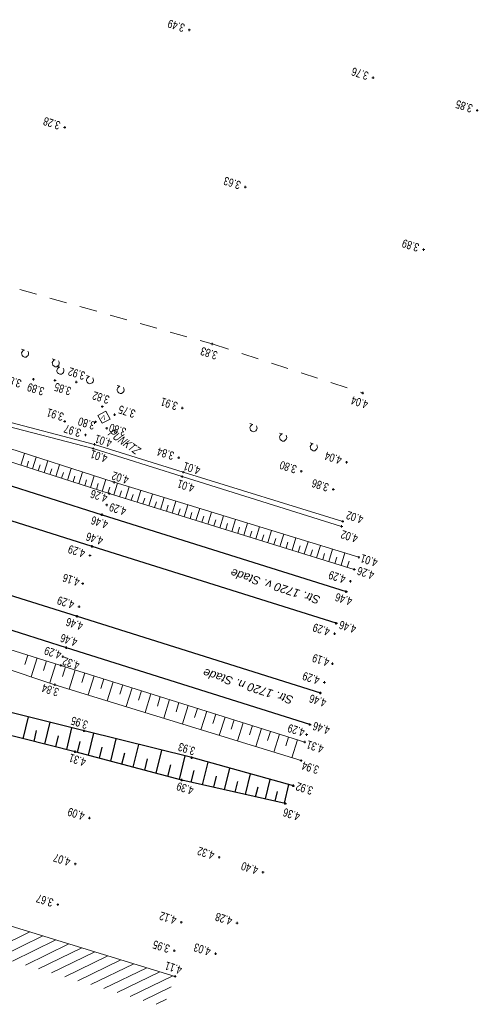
# Model space of a CAD drawing. Header units: metres. Extents: x 3521221 to 3521364, y 5943318 to 5943439.
# Tile 13 of 15: x 3521337 to 3521357, y 5943346 to 5943389. Entities that reach past the tile are written whole.
import ezdxf
from ezdxf.enums import TextEntityAlignment as Align

# ---------------------------------------------------------------- set-up
doc = ezdxf.new("R2010")
doc.units = ezdxf.units.M
doc.header["$PDMODE"] = 2
doc.header["$PDSIZE"] = 0.05
doc.linetypes.add('JIS_02_0.7', pattern=[1.35, 0.75, -0.6])
for name, color, linetype, lineweight in [('Baumreihe', 3, 'Continuous', 9), ('Boeschung OK', 30, 'Continuous', 30), ('Boeschung UK', 22, 'Continuous', 30), ('Boeschungsschraffuren', 82, 'Continuous', 30), ('Gelaendepunkt', 21, 'Continuous', 13), ('Gleis Text', 3, 'Continuous', 9), ('Höhentexte', 8, 'Continuous', 9), ('Kabelkanal - OK Aussenrand', 3, 'Continuous', 18), ('Mauerschraffuren', 3, 'Continuous', 9), ('Nutzungsgrenzen', 81, 'JIS_02_0.7', 18), ('Schiene OKIK Schienenkopf', 1, 'Continuous', 30), ('Schotterbett - OK Boeschung', 31, 'Continuous', 13), ('Schotterbett - UK Boeschung', 36, 'Continuous', 13), ('Schotterbett ohne Böschung', 31, 'JIS_02_0.7', 9), ('Schraffuren Schotter', 21, 'Continuous', 9), ('Schwelle OKAK', 7, 'Continuous', 9), ('Stuetzwand UK', 246, 'Continuous', 18), ('Verteiler', 3, 'Continuous', 18)]:
    doc.layers.add(name, color=color, linetype=linetype, lineweight=lineweight)
doc.styles.add('Arial', font='arial.ttf')
doc.styles.add('Gleis Text', font='ariali.ttf')
doc.styles.add('Punkthöhe', font='arial.ttf', dxfattribs={"width": 0.75})

msp = doc.modelspace()

# ---------------------------------------------------------------- linework, layer by layer
at = {"layer": 'Baumreihe', "color": 253}
for p, q in [((3521337.607, 5943374.524), (3521337.577, 5943374.469)), ((3521337.577, 5943374.469), (3521337.586, 5943374.415)), ((3521337.579, 5943374.634), (3521337.706, 5943374.594)), ((3521337.586, 5943374.415), (3521337.605, 5943374.358)), ((3521337.605, 5943374.358), (3521337.656, 5943374.316)), ((3521337.649, 5943374.574), (3521337.607, 5943374.524)), ((3521337.706, 5943374.594), (3521337.649, 5943374.574)), ((3521337.656, 5943374.316), (3521337.712, 5943374.286)), ((3521337.777, 5943374.29), (3521337.826, 5943374.326)), ((3521337.826, 5943374.326), (3521337.865, 5943374.365)), ((3521337.878, 5943374.489), (3521337.858, 5943374.546)), ((3521337.865, 5943374.365), (3521337.887, 5943374.435)), ((3521337.887, 5943374.435), (3521337.878, 5943374.489)), ((3521337.712, 5943374.286), (3521337.777, 5943374.29)), ((3521338.933, 5943374.103), (3521338.904, 5943374.049)), ((3521338.904, 5943374.049), (3521338.912, 5943373.995)), ((3521338.905, 5943374.214), (3521339.032, 5943374.174)), ((3521338.912, 5943373.995), (3521338.932, 5943373.937)), ((3521338.932, 5943373.937), (3521338.983, 5943373.895)), ((3521338.975, 5943374.154), (3521338.933, 5943374.103)), ((3521339.032, 5943374.174), (3521338.975, 5943374.154)), ((3521338.983, 5943373.895), (3521339.037, 5943373.866)), ((3521339.037, 5943373.866), (3521339.103, 5943373.87)), ((3521339.103, 5943373.87), (3521339.153, 5943373.906)), ((3521339.104, 5943373.893), (3521339.232, 5943373.853)), ((3521339.153, 5943373.906), (3521339.191, 5943373.945)), ((3521339.205, 5943374.069), (3521339.184, 5943374.125)), ((3521339.191, 5943373.945), (3521339.213, 5943374.015)), ((3521339.213, 5943374.015), (3521339.205, 5943374.069)), ((3521339.133, 5943373.783), (3521339.103, 5943373.728)), ((3521339.103, 5943373.728), (3521339.111, 5943373.674)), ((3521339.111, 5943373.674), (3521339.132, 5943373.616)), ((3521339.132, 5943373.616), (3521339.183, 5943373.575)), ((3521339.175, 5943373.833), (3521339.133, 5943373.783)), ((3521339.232, 5943373.853), (3521339.175, 5943373.833)), ((3521339.183, 5943373.575), (3521339.237, 5943373.545)), ((3521339.237, 5943373.545), (3521339.303, 5943373.549)), ((3521339.303, 5943373.549), (3521339.353, 5943373.585)), ((3521339.353, 5943373.585), (3521339.391, 5943373.624)), ((3521339.405, 5943373.748), (3521339.384, 5943373.805)), ((3521339.391, 5943373.624), (3521339.413, 5943373.694)), ((3521339.413, 5943373.694), (3521339.405, 5943373.748)), ((3521340.385, 5943373.487), (3521340.512, 5943373.447)), ((3521340.512, 5943373.447), (3521340.455, 5943373.427)), ((3521340.413, 5943373.377), (3521340.383, 5943373.322)), ((3521340.383, 5943373.322), (3521340.392, 5943373.268)), ((3521340.392, 5943373.268), (3521340.411, 5943373.211)), ((3521340.411, 5943373.211), (3521340.462, 5943373.169)), ((3521340.455, 5943373.427), (3521340.413, 5943373.377)), ((3521340.462, 5943373.169), (3521340.518, 5943373.139)), ((3521340.518, 5943373.139), (3521340.583, 5943373.143)), ((3521340.583, 5943373.143), (3521340.632, 5943373.179)), ((3521340.632, 5943373.179), (3521340.671, 5943373.218)), ((3521340.684, 5943373.342), (3521340.664, 5943373.399)), ((3521340.671, 5943373.218), (3521340.693, 5943373.288)), ((3521340.693, 5943373.288), (3521340.684, 5943373.342)), ((3521341.711, 5943373.067), (3521341.838, 5943373.027)), ((3521341.838, 5943373.027), (3521341.781, 5943373.007)), ((3521341.739, 5943372.956), (3521341.71, 5943372.902)), ((3521341.71, 5943372.902), (3521341.718, 5943372.848)), ((3521341.718, 5943372.848), (3521341.738, 5943372.79)), ((3521341.738, 5943372.79), (3521341.789, 5943372.748)), ((3521341.781, 5943373.007), (3521341.739, 5943372.956)), ((3521341.789, 5943372.748), (3521341.843, 5943372.719)), ((3521341.843, 5943372.719), (3521341.909, 5943372.723)), ((3521341.909, 5943372.723), (3521341.959, 5943372.759)), ((3521341.959, 5943372.759), (3521341.997, 5943372.798)), ((3521342.011, 5943372.922), (3521341.99, 5943372.978)), ((3521341.997, 5943372.798), (3521342.019, 5943372.868)), ((3521342.019, 5943372.868), (3521342.011, 5943372.922)), ((3521347.46, 5943371.413), (3521347.588, 5943371.373)), ((3521347.531, 5943371.353), (3521347.489, 5943371.303)), ((3521347.588, 5943371.373), (3521347.531, 5943371.353)), ((3521347.761, 5943371.268), (3521347.74, 5943371.325)), ((3521347.489, 5943371.303), (3521347.459, 5943371.248)), ((3521347.459, 5943371.248), (3521347.467, 5943371.194)), ((3521347.467, 5943371.194), (3521347.488, 5943371.136)), ((3521347.488, 5943371.136), (3521347.539, 5943371.095)), ((3521347.539, 5943371.095), (3521347.593, 5943371.065)), ((3521347.593, 5943371.065), (3521347.659, 5943371.069)), ((3521347.659, 5943371.069), (3521347.709, 5943371.105)), ((3521347.709, 5943371.105), (3521347.747, 5943371.144)), ((3521347.747, 5943371.144), (3521347.769, 5943371.214)), ((3521347.769, 5943371.214), (3521347.761, 5943371.268)), ((3521348.769, 5943370.897), (3521348.739, 5943370.842)), ((3521348.741, 5943371.007), (3521348.868, 5943370.967)), ((3521348.811, 5943370.947), (3521348.769, 5943370.897)), ((3521348.868, 5943370.967), (3521348.811, 5943370.947)), ((3521349.04, 5943370.862), (3521349.02, 5943370.919)), ((3521348.739, 5943370.842), (3521348.748, 5943370.788)), ((3521348.748, 5943370.788), (3521348.767, 5943370.731)), ((3521348.767, 5943370.731), (3521348.818, 5943370.689)), ((3521348.818, 5943370.689), (3521348.874, 5943370.659)), ((3521348.874, 5943370.659), (3521348.939, 5943370.663)), ((3521348.939, 5943370.663), (3521348.988, 5943370.699)), ((3521348.988, 5943370.699), (3521349.027, 5943370.738)), ((3521349.027, 5943370.738), (3521349.049, 5943370.808)), ((3521349.049, 5943370.808), (3521349.04, 5943370.862)), ((3521350.095, 5943370.476), (3521350.066, 5943370.422)), ((3521350.067, 5943370.587), (3521350.194, 5943370.547)), ((3521350.137, 5943370.527), (3521350.095, 5943370.476)), ((3521350.194, 5943370.547), (3521350.137, 5943370.527)), ((3521350.367, 5943370.442), (3521350.346, 5943370.498)), ((3521350.066, 5943370.422), (3521350.074, 5943370.368)), ((3521350.074, 5943370.368), (3521350.094, 5943370.31)), ((3521350.094, 5943370.31), (3521350.145, 5943370.268)), ((3521350.145, 5943370.268), (3521350.199, 5943370.239)), ((3521350.199, 5943370.239), (3521350.265, 5943370.243)), ((3521350.265, 5943370.243), (3521350.315, 5943370.279)), ((3521350.315, 5943370.279), (3521350.353, 5943370.318)), ((3521350.353, 5943370.318), (3521350.375, 5943370.388)), ((3521350.375, 5943370.388), (3521350.367, 5943370.442))]:
    msp.add_line(p, q, dxfattribs=at)
at = {"layer": 'Boeschung OK', "color": 253}
for p, q in [((3521339.899, 5943357.237), (3521334.622, 5943358.553)), ((3521344.513, 5943356.009), (3521339.899, 5943357.237)), ((3521348.989, 5943354.999), (3521344.513, 5943356.009))]:
    msp.add_line(p, q, dxfattribs=at)
for p in [(3521339.899, 5943357.237), (3521344.513, 5943356.009), (3521348.989, 5943354.999)]:
    msp.add_point(p, dxfattribs=at)
at = {"layer": 'Boeschung UK', "color": 253}
for p, q in [((3521340.294, 5943358.138), (3521334.59, 5943359.557)), ((3521344.941, 5943356.985), (3521340.294, 5943358.138)), ((3521349.339, 5943355.763), (3521344.941, 5943356.985))]:
    msp.add_line(p, q, dxfattribs=at)
for p in [(3521340.294, 5943358.138), (3521344.941, 5943356.985), (3521349.339, 5943355.763)]:
    msp.add_point(p, dxfattribs=at)
at = {"layer": 'Boeschungsschraffuren', "color": 253}
for p, q in [((3521337.653, 5943357.797), (3521337.873, 5943358.74)), ((3521338.123, 5943357.68), (3521338.233, 5943358.152)), ((3521338.593, 5943357.563), (3521338.813, 5943358.506)), ((3521339.534, 5943357.328), (3521339.754, 5943358.272)), ((3521339.063, 5943357.445), (3521339.173, 5943357.917)), ((3521340.478, 5943357.083), (3521340.701, 5943358.037)), ((3521341.437, 5943356.828), (3521341.674, 5943357.796)), ((3521340.005, 5943357.209), (3521340.115, 5943357.682)), ((3521340.956, 5943356.956), (3521341.073, 5943357.436)), ((3521342.413, 5943356.568), (3521342.653, 5943357.553)), ((3521343.405, 5943356.304), (3521343.649, 5943357.306)), ((3521341.923, 5943356.699), (3521342.042, 5943357.187)), ((3521342.907, 5943356.437), (3521343.028, 5943356.933)), ((3521344.414, 5943356.036), (3521344.662, 5943357.054)), ((3521343.907, 5943356.171), (3521344.03, 5943356.676)), ((3521345.41, 5943355.807), (3521345.65, 5943356.788)), ((3521346.36, 5943355.592), (3521346.589, 5943356.527)), ((3521344.917, 5943355.918), (3521345.04, 5943356.421)), ((3521345.891, 5943355.698), (3521346.008, 5943356.177)), ((3521347.266, 5943355.388), (3521347.483, 5943356.279)), ((3521348.128, 5943355.193), (3521348.335, 5943356.042)), ((3521346.818, 5943355.489), (3521346.93, 5943355.945)), ((3521347.702, 5943355.29), (3521347.808, 5943355.724)), ((3521348.95, 5943355.008), (3521349.147, 5943355.816)), ((3521348.544, 5943355.099), (3521348.645, 5943355.514))]:
    msp.add_line(p, q, dxfattribs=at)
at = {"layer": 'Gelaendepunkt', "color": 253}
for p in [(3521344.835, 5943388.431), (3521352.785, 5943386.36), (3521357.289, 5943384.951), (3521339.451, 5943384.215), (3521347.256, 5943381.635), (3521354.971, 5943378.938), (3521338.089, 5943373.333), (3521339.021, 5943373.279), (3521339.943, 5943373.21), (3521341.072, 5943372.151), (3521341.605, 5943371.796), (3521344.53, 5943372.088), (3521339.448, 5943371.507), (3521340.782, 5943371.492), (3521340.346, 5943370.926), (3521341.262, 5943371.215), (3521344.377, 5943369.938), (3521351.638, 5943369.748), (3521349.677, 5943369.356), (3521351.063, 5943368.573), (3521340.516, 5943354.367), (3521346.128, 5943352.672), (3521339.902, 5943352.385), (3521348.024, 5943352.024), (3521339.149, 5943350.628), (3521344.488, 5943349.865), (3521346.902, 5943349.831), (3521344.186, 5943348.636), (3521345.97, 5943348.508)]:
    msp.add_point(p, dxfattribs=at)
at = {"layer": 'Kabelkanal - OK Aussenrand', "color": 253}
for p, q in [((3521334.587, 5943371.908), (3521340.676, 5943370.339)), ((3521340.735, 5943370.519), (3521334.651, 5943372.105)), ((3521344.573, 5943369.317), (3521340.735, 5943370.519)), ((3521340.676, 5943370.339), (3521344.523, 5943369.123)), ((3521351.472, 5943367.188), (3521344.573, 5943369.317)), ((3521344.523, 5943369.123), (3521351.422, 5943366.973))]:
    msp.add_line(p, q, dxfattribs=at)
for p in [(3521340.735, 5943370.519), (3521340.676, 5943370.339), (3521344.573, 5943369.317), (3521344.523, 5943369.123), (3521351.472, 5943367.188), (3521351.422, 5943366.973)]:
    msp.add_point(p, dxfattribs=at)
at = {"layer": 'Mauerschraffuren', "color": 253}
for p, q in [((3521336.052, 5943348.528), (3521337.941, 5943349.446)), ((3521336.618, 5943348.358), (3521338.502, 5943349.274)), ((3521337.183, 5943348.188), (3521339.064, 5943349.102)), ((3521337.749, 5943348.018), (3521339.626, 5943348.93)), ((3521338.315, 5943347.849), (3521340.187, 5943348.759)), ((3521338.881, 5943347.679), (3521340.749, 5943348.587)), ((3521339.446, 5943347.509), (3521341.31, 5943348.415)), ((3521340.012, 5943347.339), (3521341.872, 5943348.243)), ((3521340.578, 5943347.169), (3521342.433, 5943348.071)), ((3521341.143, 5943347), (3521342.995, 5943347.9)), ((3521341.709, 5943346.83), (3521343.557, 5943347.728)), ((3521342.275, 5943346.66), (3521344.118, 5943347.556)), ((3521342.84, 5943346.49), (3521344.058, 5943347.082)), ((3521343.406, 5943346.32), (3521343.855, 5943346.539))]:
    msp.add_line(p, q, dxfattribs=at)
at = {"layer": 'Nutzungsgrenzen', "color": 253}
for p, q in [((3521336.21, 5943377.574), (3521345.819, 5943374.861)), ((3521345.819, 5943374.861), (3521352.337, 5943372.735))]:
    msp.add_line(p, q, dxfattribs=at)
for p in [(3521345.819, 5943374.861), (3521352.337, 5943372.735)]:
    msp.add_point(p, dxfattribs=at)
at = {"layer": 'Schiene OKIK Schienenkopf', "color": 253}
for p, q in [((3521334.213, 5943369.64), (3521341.063, 5943367.479)), ((3521340.638, 5943366.108), (3521333.771, 5943368.274)), ((3521341.063, 5943367.479), (3521351.626, 5943364.157)), ((3521351.194, 5943362.784), (3521340.638, 5943366.108)), ((3521332.553, 5943365.434), (3521339.981, 5943363.088)), ((3521339.524, 5943361.726), (3521332.114, 5943364.065)), ((3521339.981, 5943363.088), (3521350.506, 5943359.776)), ((3521350.054, 5943358.412), (3521339.524, 5943361.726))]:
    msp.add_line(p, q, dxfattribs=at)
for p in [(3521341.063, 5943367.479), (3521340.638, 5943366.108), (3521351.626, 5943364.157), (3521339.981, 5943363.088), (3521351.194, 5943362.784), (3521339.524, 5943361.726), (3521350.506, 5943359.776), (3521350.054, 5943358.412)]:
    msp.add_point(p, dxfattribs=at)
at = {"layer": 'Schotterbett - OK Boeschung', "color": 253}
for p, q in [((3521334.491, 5943370.598), (3521341.373, 5943368.394)), ((3521341.373, 5943368.394), (3521351.975, 5943365.115)), ((3521339.285, 5943360.966), (3521331.763, 5943363.299)), ((3521349.831, 5943357.649), (3521339.285, 5943360.966))]:
    msp.add_line(p, q, dxfattribs=at)
for p in [(3521341.373, 5943368.394), (3521351.975, 5943365.115), (3521339.285, 5943360.966), (3521349.831, 5943357.649)]:
    msp.add_point(p, dxfattribs=at)
at = {"layer": 'Schotterbett - UK Boeschung', "color": 253}
for p, q in [((3521334.747, 5943371.073), (3521341.58, 5943368.88)), ((3521341.58, 5943368.88), (3521352.17, 5943365.64)), ((3521339.026, 5943360.133), (3521331.684, 5943362.559)), ((3521349.673, 5943356.852), (3521339.026, 5943360.133))]:
    msp.add_line(p, q, dxfattribs=at)
for p in [(3521341.58, 5943368.88), (3521352.17, 5943365.64), (3521339.026, 5943360.133), (3521349.673, 5943356.852)]:
    msp.add_point(p, dxfattribs=at)
at = {"layer": 'Schotterbett ohne Böschung', "color": 253}
for p in [(3521340.228, 5943364.502), (3521351.028, 5943361.035)]:
    msp.add_point(p, dxfattribs=at)
at = {"layer": 'Schraffuren Schotter', "color": 253}
for p, q in [((3521337.551, 5943369.618), (3521337.709, 5943370.123)), ((3521337.802, 5943369.538), (3521337.881, 5943369.79)), ((3521338.054, 5943369.457), (3521338.212, 5943369.961)), ((3521338.305, 5943369.376), (3521338.384, 5943369.628)), ((3521338.557, 5943369.296), (3521338.714, 5943369.8)), ((3521339.059, 5943369.135), (3521339.217, 5943369.639)), ((3521338.808, 5943369.215), (3521338.887, 5943369.467)), ((3521339.31, 5943369.055), (3521339.389, 5943369.306)), ((3521339.561, 5943368.974), (3521339.719, 5943369.477)), ((3521340.063, 5943368.813), (3521340.22, 5943369.316)), ((3521339.812, 5943368.894), (3521339.891, 5943369.145)), ((3521340.314, 5943368.733), (3521340.393, 5943368.985)), ((3521340.565, 5943368.653), (3521340.722, 5943369.155)), ((3521340.815, 5943368.573), (3521340.894, 5943368.824)), ((3521341.066, 5943368.492), (3521341.223, 5943368.995)), ((3521341.567, 5943368.334), (3521341.725, 5943368.836)), ((3521341.316, 5943368.412), (3521341.395, 5943368.663)), ((3521341.819, 5943368.256), (3521341.898, 5943368.507)), ((3521342.071, 5943368.178), (3521342.229, 5943368.682)), ((3521342.323, 5943368.1), (3521342.402, 5943368.352)), ((3521342.576, 5943368.022), (3521342.734, 5943368.527)), ((3521343.083, 5943367.865), (3521343.241, 5943368.372)), ((3521342.829, 5943367.944), (3521342.908, 5943368.196)), ((3521343.337, 5943367.787), (3521343.416, 5943368.04)), ((3521343.591, 5943367.708), (3521343.75, 5943368.216)), ((3521344.101, 5943367.55), (3521344.26, 5943368.06)), ((3521343.846, 5943367.629), (3521343.925, 5943367.884)), ((3521344.356, 5943367.471), (3521344.436, 5943367.727)), ((3521344.612, 5943367.392), (3521344.772, 5943367.903)), ((3521344.868, 5943367.313), (3521344.949, 5943367.569)), ((3521345.125, 5943367.234), (3521345.286, 5943367.746)), ((3521345.64, 5943367.074), (3521345.8, 5943367.589)), ((3521345.382, 5943367.154), (3521345.462, 5943367.411)), ((3521345.897, 5943366.995), (3521345.978, 5943367.252)), ((3521346.156, 5943366.915), (3521346.317, 5943367.431)), ((3521346.414, 5943366.835), (3521346.495, 5943367.093)), ((3521346.673, 5943366.755), (3521346.835, 5943367.272)), ((3521347.192, 5943366.594), (3521347.355, 5943367.113)), ((3521346.933, 5943366.675), (3521347.014, 5943366.934)), ((3521347.453, 5943366.514), (3521347.534, 5943366.774)), ((3521347.713, 5943366.433), (3521347.876, 5943366.954)), ((3521348.235, 5943366.272), (3521348.399, 5943366.794)), ((3521347.974, 5943366.352), (3521348.056, 5943366.613)), ((3521348.497, 5943366.191), (3521348.579, 5943366.452)), ((3521348.759, 5943366.11), (3521348.923, 5943366.633)), ((3521349.022, 5943366.028), (3521349.104, 5943366.291)), ((3521349.285, 5943365.947), (3521349.449, 5943366.472)), ((3521349.812, 5943365.784), (3521349.977, 5943366.311)), ((3521349.548, 5943365.866), (3521349.631, 5943366.129)), ((3521350.076, 5943365.702), (3521350.159, 5943365.966)), ((3521350.341, 5943365.62), (3521350.506, 5943366.149)), ((3521350.606, 5943365.538), (3521350.689, 5943365.803)), ((3521350.871, 5943365.456), (3521351.037, 5943365.987)), ((3521351.403, 5943365.292), (3521351.57, 5943365.824)), ((3521351.137, 5943365.374), (3521351.22, 5943365.64)), ((3521351.67, 5943365.209), (3521351.753, 5943365.476)), ((3521337.845, 5943361.413), (3521337.718, 5943361.01)), ((3521338.248, 5943361.288), (3521337.993, 5943360.474)), ((3521338.655, 5943361.161), (3521338.526, 5943360.751)), ((3521339.066, 5943361.034), (3521338.806, 5943360.206)), ((3521339.48, 5943360.905), (3521339.35, 5943360.489)), ((3521339.896, 5943360.774), (3521339.636, 5943359.945)), ((3521340.31, 5943360.644), (3521340.18, 5943360.23)), ((3521340.723, 5943360.514), (3521340.465, 5943359.69)), ((3521341.135, 5943360.384), (3521341.006, 5943359.973)), ((3521341.546, 5943360.255), (3521341.289, 5943359.436)), ((3521341.955, 5943360.126), (3521341.827, 5943359.718)), ((3521342.363, 5943359.998), (3521342.108, 5943359.183)), ((3521342.771, 5943359.87), (3521342.643, 5943359.464)), ((3521343.177, 5943359.742), (3521342.923, 5943358.932)), ((3521343.581, 5943359.615), (3521343.455, 5943359.211)), ((3521343.985, 5943359.488), (3521343.732, 5943358.683)), ((3521344.387, 5943359.361), (3521344.262, 5943358.96)), ((3521344.789, 5943359.235), (3521344.538, 5943358.435)), ((3521345.189, 5943359.109), (3521345.064, 5943358.71)), ((3521345.588, 5943358.984), (3521345.338, 5943358.188)), ((3521345.986, 5943358.859), (3521345.861, 5943358.462)), ((3521346.382, 5943358.734), (3521346.134, 5943357.943)), ((3521346.778, 5943358.609), (3521346.654, 5943358.215)), ((3521347.172, 5943358.485), (3521346.925, 5943357.699)), ((3521347.565, 5943358.362), (3521347.442, 5943357.97)), ((3521347.957, 5943358.238), (3521347.712, 5943357.456)), ((3521348.348, 5943358.115), (3521348.226, 5943357.726)), ((3521348.738, 5943357.993), (3521348.494, 5943357.215)), ((3521349.127, 5943357.871), (3521349.005, 5943357.483)), ((3521349.514, 5943357.749), (3521349.272, 5943356.976))]:
    msp.add_line(p, q, dxfattribs=at)
at = {"layer": 'Schwelle OKAK', "color": 253}
for p in [(3521341.267, 5943367.903), (3521340.536, 5943365.715), (3521351.805, 5943364.601), (3521340.065, 5943363.502), (3521351.122, 5943362.332), (3521339.369, 5943361.34), (3521350.678, 5943360.233), (3521349.913, 5943357.976)]:
    msp.add_point(p, dxfattribs=at)
at = {"layer": 'Stuetzwand UK', "color": 253}
msp.add_line((3521335.995, 5943350.041), (3521344.223, 5943347.524), dxfattribs=at)
msp.add_point((3521344.223, 5943347.524), dxfattribs=at)
at = {"layer": 'Verteiler', "color": 253}
for p, q in [((3521340.885, 5943371.772), (3521341.23, 5943371.951)), ((3521341.064, 5943371.427), (3521340.885, 5943371.772)), ((3521341.23, 5943371.951), (3521341.409, 5943371.606)), ((3521341.409, 5943371.606), (3521341.064, 5943371.427))]:
    msp.add_line(p, q, dxfattribs=at)

# ---------------------------------------------------------------- texts
at = {"layer": 'Gleis Text', "color": 253, "linetype": 'ByBlock', "style": 'Gleis Text'}
for s, p in [('Str. 1720 v. Stade', (3521350.529, 5943363.942)), ('Str. 1720 n. Stade', (3521349.366, 5943359.616))]:
    msp.add_text(s, height=0.36, rotation=162.4169, dxfattribs=at).set_placement(p)
at = {"layer": 'Höhentexte', "color": 253, "linetype": 'ByBlock', "style": 'Punkthöhe', "width": 0.75}
for s, p in [('3.49', (3521344.674, 5943388.668)), ('3.76', (3521352.624, 5943386.597)), ('3.85', (3521357.128, 5943385.188)), ('3.28', (3521339.29, 5943384.452)), ('3.63', (3521347.095, 5943381.872)), ('3.89', (3521354.81, 5943379.175)), ('3.83', (3521346.093, 5943374.514)), ('3.88', (3521337.606, 5943373.297)), ('3.92', (3521340.368, 5943373.636)), ('3.89', (3521338.596, 5943372.961)), ('3.85', (3521339.763, 5943372.969)), ('3.82', (3521341.417, 5943372.598)), ('3.75', (3521342.537, 5943371.993)), ('3.91', (3521344.369, 5943372.325)), ('4.04', (3521352.606, 5943372.39)), ('3.91', (3521339.438, 5943371.861)), ('3.97', (3521340.185, 5943371.163)), ('3.80', (3521340.795, 5943371.481)), ('3.80', (3521342.137, 5943371.206)), ('4.01', (3521341.524, 5943370.724)), ('4.01', (3521341.329, 5943370.062)), ('3.84', (3521344.216, 5943370.175)), ('4.04', (3521351.466, 5943369.989)), ('4.01', (3521345.348, 5943369.541)), ('3.80', (3521349.516, 5943369.593)), ('4.02', (3521342.253, 5943369.132)), ('4.01', (3521345.092, 5943368.781)), ('3.86', (3521350.902, 5943368.81)), ('4.26', (3521341.331, 5943368.346)), ('4.29', (3521342.144, 5943367.775)), ('4.02', (3521352.398, 5943367.425)), ('4.46', (3521341.355, 5943367.206)), ('4.46', (3521341.141, 5943366.502)), ('4.02', (3521352.164, 5943366.597)), ('4.29', (3521340.364, 5943365.956)), ('4.01', (3521353.015, 5943365.559)), ('4.29', (3521351.633, 5943364.842)), ('4.26', (3521352.87, 5943365.018)), ('4.16', (3521340.128, 5943364.72)), ('4.46', (3521351.918, 5943363.884)), ('4.29', (3521339.893, 5943363.743)), ('4.46', (3521340.273, 5943362.815)), ('4.46', (3521352.089, 5943362.687)), ('4.29', (3521350.95, 5943362.573)), ('4.46', (3521340.027, 5943362.12)), ('4.29', (3521339.336, 5943361.572)), ('4.32', (3521340.125, 5943361.115)), ('4.19', (3521350.928, 5943361.253)), ('4.29', (3521350.506, 5943360.474)), ('3.84', (3521339.228, 5943359.957)), ('4.46', (3521350.798, 5943359.503)), ('3.95', (3521340.483, 5943358.547)), ('4.29', (3521349.862, 5943358.223)), ('4.46', (3521350.949, 5943358.315)), ('4.31', (3521350.68, 5943357.51)), ('3.93', (3521345.128, 5943357.412)), ('4.31', (3521340.402, 5943356.936)), ('3.94', (3521350.476, 5943356.604)), ('4.39', (3521345.056, 5943355.709)), ('3.92', (3521350.218, 5943355.705)), ('4.09', (3521340.344, 5943354.608)), ('4.36', (3521349.66, 5943354.587)), ('4.32', (3521345.956, 5943352.913)), ('4.07', (3521339.73, 5943352.626)), ('4.40', (3521347.852, 5943352.265)), ('3.67', (3521338.988, 5943350.865)), ('4.12', (3521344.317, 5943350.109)), ('4.28', (3521346.73, 5943350.072)), ('3.95', (3521344.025, 5943348.873)), ('4.03', (3521345.798, 5943348.749)), ('4.11', (3521344.554, 5943347.953))]:
    msp.add_text(s, height=0.36, rotation=162.4169, dxfattribs=at).set_placement(p)
at = {"layer": 'Verteiler', "color": 253, "insert": (3521341.233, 5943371.753), "char_height": 0.192, "attachment_point": 7, "rotation": 162.4908, "line_spacing_factor": 0.69, "style": 'Arial'}
msp.add_mtext('V', dxfattribs=at)
at = {"layer": 'Verteiler', "color": 253, "style": 'Punkthöhe', "oblique": 15, "width": 0.75}
msp.add_attdef('PUNKTZ', text='', height=0.36, rotation=324.8959, dxfattribs=at).set_placement((3521341.375, 5943371.089), align=Align.MIDDLE_LEFT)

doc.saveas('drawing.dxf')
